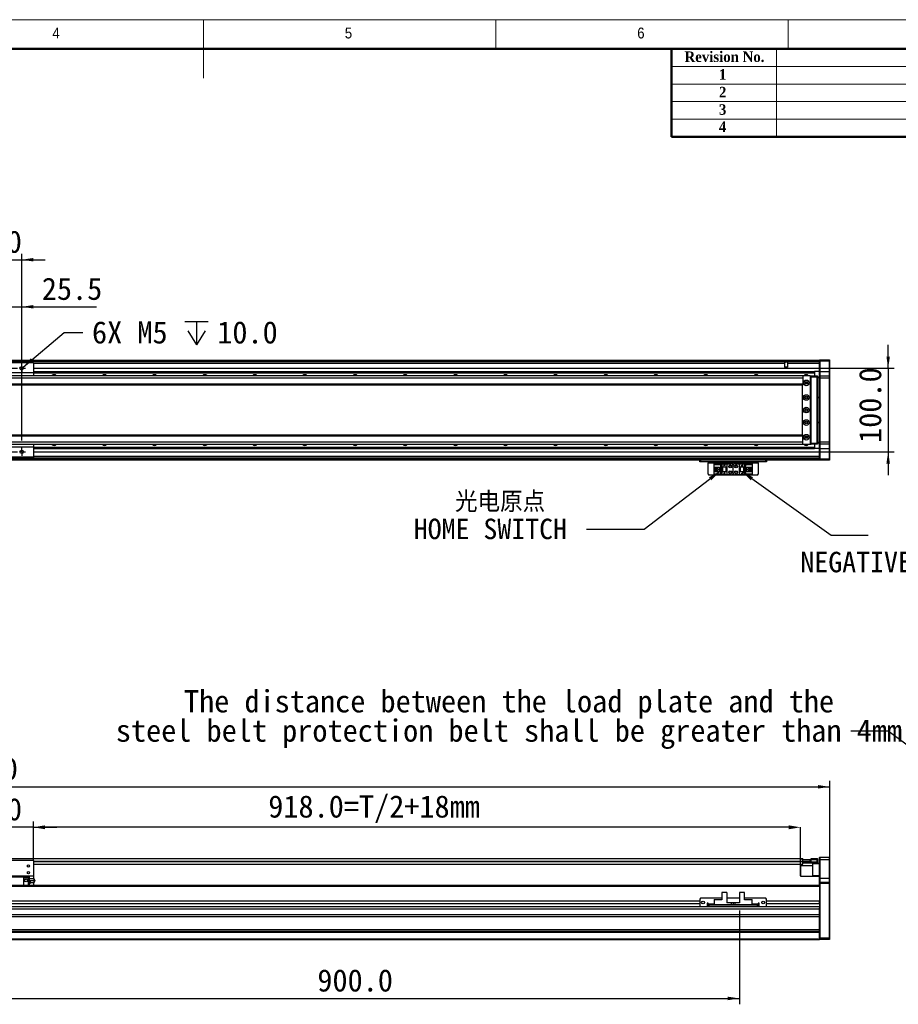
# Model space of a CAD drawing. Header units: millimetres. Extents: x 35 to 2905, y 35 to 2044.
# Tile 5 of 6: x 1250 to 2302, y 866 to 2044. Entities that reach past the tile are written whole.
import ezdxf

# ---------------------------------------------------------------- set-up
doc = ezdxf.new("R2010")
doc.units = ezdxf.units.MM
doc.header["$LTSCALE"] = 7
doc.header["$PDSIZE"] = -1
doc.layers.add('DIMNS', color=7, linetype='Continuous')
doc.styles.add('SLDTEXTSTYLE1', font='Gothic.ttf', dxfattribs={"width": 0.913})
doc.styles.add('SLDTEXTSTYLE2', font='timesbd.ttf', dxfattribs={"width": 0.933})
doc.styles.add('SLDTEXTSTYLE8', font='txt')
doc.styles.add('SLDTEXTSTYLE9', font='txt', dxfattribs={"bigfont": 'bigfont'})
doc.dimstyles.new('SLDDIMSTYLE0', dxfattribs={"dimtxt": 26.6, "dimasz": 14, "dimexe": 0, "dimexo": 0.0625, "dimgap": 6.65, "dimtad": 2, "dimdec": 1, "dimrnd": 1e-09, "dimzin": 4, "dimdsep": 46, "dimtxsty": 'SLDTEXTSTYLE8', "dimsah": 1, "dimcen": 0.09, "dimadec": 0, "dimazin": 1, "dimtfac": 1, "dimtdec": 1, "dimtofl": 0, "dimtmove": 0, "dimatfit": 3, "dimfxl": 0, "dimfrac": 2, "dimtolj": 1, "dimtzin": 12, "dimarcsym": 0})
doc.dimstyles.new('SLDDIMSTYLE1', dxfattribs={"dimtxt": 26.6, "dimasz": 14, "dimexe": 0, "dimexo": 0.0625, "dimgap": 6.65, "dimtad": 2, "dimdec": 1, "dimrnd": 1e-09, "dimzin": 4, "dimdsep": 46, "dimtxsty": 'SLDTEXTSTYLE8', "dimsah": 1, "dimcen": 0.09, "dimadec": 0, "dimazin": 1, "dimtfac": 1, "dimtdec": 1, "dimtmove": 0, "dimatfit": 0, "dimfxl": 0, "dimfrac": 2, "dimtolj": 1, "dimtzin": 12, "dimarcsym": 0})
doc.dimstyles.new('SLDDIMSTYLE2', dxfattribs={"dimtxt": 26.6, "dimasz": 14, "dimexe": 0, "dimexo": 0.0625, "dimgap": 6.65, "dimtad": 2, "dimdec": 1, "dimrnd": 1e-09, "dimzin": 12, "dimdsep": 46, "dimtxsty": 'SLDTEXTSTYLE8', "dimsah": 1, "dimcen": 0.09, "dimadec": 0, "dimazin": 3, "dimtfac": 1, "dimtdec": 1, "dimtmove": 0, "dimatfit": 0, "dimfxl": 0, "dimfrac": 2, "dimtolj": 1, "dimtzin": 12, "dimarcsym": 0})
doc.dimstyles.new('SLDDIMSTYLE3', dxfattribs={"dimtxt": 0.18, "dimasz": 14, "dimexe": 0, "dimexo": 0.0625, "dimgap": 0, "dimtad": 0, "dimtih": 1, "dimtoh": 1, "dimdec": 0, "dimrnd": 1e-09, "dimzin": 0, "dimdsep": 46, "dimtxsty": 'Standard', "dimsah": 1, "dimcen": 0.09, "dimadec": 0, "dimazin": 0, "dimtfac": 14, "dimtdec": 0, "dimtofl": 0, "dimtmove": 0, "dimatfit": 3, "dimfxl": 0, "dimfrac": 2, "dimtolj": 1, "dimtzin": 0, "dimarcsym": 0})
doc.dimstyles.new('SLDDIMSTYLE7', dxfattribs={"dimtxt": 26.6, "dimasz": 14, "dimexe": 0, "dimexo": 0.0625, "dimgap": 6.65, "dimtad": 0, "dimtih": 1, "dimtoh": 1, "dimdec": 1, "dimrnd": 1e-09, "dimzin": 4, "dimdsep": 46, "dimtxsty": 'SLDTEXTSTYLE8', "dimsah": 1, "dimcen": 0, "dimadec": 0, "dimazin": 1, "dimtfac": 1, "dimtdec": 1, "dimtofl": 0, "dimtmove": 0, "dimatfit": 3, "dimfxl": 0, "dimfrac": 2, "dimtolj": 1, "dimtzin": 12, "dimarcsym": 0})

# ---------------------------------------------------------------- blocks, each defined once
blk = doc.blocks.new('_D')
at = {"layer": 'DIMNS'}
for p, q in [((183.5, 1019.4), (183.5, 1133.2)), ((2219.5, 1019.4), (2219.5, 1133.2)), ((183.5, 1126.2), (2219.5, 1126.2))]:
    blk.add_line(p, q, dxfattribs=at)
for points in [[(183.5, 1126.2), (197.5, 1124.1), (197.5, 1128.3)], [(2219.5, 1126.2), (2205.5, 1128.3), (2205.5, 1124.1)]]:
    blk.add_solid(points, dxfattribs=at)
at = {"layer": 'DIMNS', "insert": (1139.3, 1161.1), "char_height": 26.6, "attachment_point": 1, "style": 'SLDTEXTSTYLE8'}
blk.add_mtext('2036.0', dxfattribs=at)
blk = doc.blocks.new('_D_2')
at = {"layer": 'DIMNS'}
for p, q in [((1136.5, 1046.9), (1136.5, 1084.8)), ((1266.5, 1046.9), (1266.5, 1084.8)), ((1136.5, 1077.8), (1108.5, 1077.8)), ((1266.5, 1077.8), (1136.5, 1077.8)), ((1266.5, 1077.8), (1294.5, 1077.8))]:
    blk.add_line(p, q, dxfattribs=at)
for points in [[(1136.5, 1077.8), (1122.5, 1079.9), (1122.5, 1075.7)], [(1266.5, 1077.8), (1280.5, 1075.7), (1280.5, 1079.9)]]:
    blk.add_solid(points, dxfattribs=at)
at = {"layer": 'DIMNS', "insert": (1162.4, 1112.7), "char_height": 26.6, "attachment_point": 1, "style": 'SLDTEXTSTYLE8'}
blk.add_mtext('130.0', dxfattribs=at)
blk = doc.blocks.new('_D_3')
at = {"layer": 'Defpoints', "color": 0}
for p in [(1266.5, 1077.8), (1266.5, 1038), (2184.5, 1031.2)]:
    blk.add_point(p, dxfattribs=at)
at = {"layer": 'DIMNS', "color": 0, "lineweight": -2}
for p, q in [((1266.5, 1038), (1266.5, 1077.8)), ((2170.5, 1077.8), (1280.5, 1077.8)), ((2184.5, 1031.2), (2184.5, 1077.8))]:
    blk.add_line(p, q, dxfattribs=at)
at = {"layer": 'DIMNS', "color": 0}
for points in [[(1280.5, 1080.1), (1280.5, 1075.4), (1266.5, 1077.8)], [(2170.5, 1080.1), (2170.5, 1075.4), (2184.5, 1077.8)]]:
    blk.add_solid(points, dxfattribs=at)
at = {"layer": 'DIMNS', "color": 0, "insert": (1674.2, 1116), "char_height": 26.6, "attachment_point": 2, "style": 'SLDTEXTSTYLE8'}
blk.add_mtext('\\A1;918.0=T/2+18mm', dxfattribs=at)
blk = doc.blocks.new('_D_5')
at = {"layer": 'DIMNS'}
for p, q in [((1211.5, 985.6), (1211.5, 866)), ((2111.5, 978.4), (2111.5, 866)), ((1211.5, 873), (2111.5, 873))]:
    blk.add_line(p, q, dxfattribs=at)
for points in [[(1211.5, 873), (1225.5, 870.9), (1225.5, 875.1)], [(2111.5, 873), (2097.5, 875.1), (2097.5, 870.9)]]:
    blk.add_solid(points, dxfattribs=at)
at = {"layer": 'DIMNS', "insert": (1606.3, 907.9), "char_height": 26.6, "attachment_point": 1, "style": 'SLDTEXTSTYLE8'}
blk.add_mtext('900.0', dxfattribs=at)
blk = doc.blocks.new('SW_NOTE_4')
at = {"layer": 'DIMNS', "color": 0, "char_height": 26.6, "attachment_point": 2, "style": 'SLDTEXTSTYLE8'}
for s, insert in [('The distance between the load plate and the ', (-409.2, 48.9)), ('steel belt protection belt shall be greater than 4mm', (-409.3, 13.8))]:
    blk.add_mtext(s, dxfattribs=dict(at, insert=insert))
blk = doc.blocks.new('SW_SYMBOL_HOLE_DEPTH')
at = {"layer": 'DIMNS', "color": 0}
for p, q in [((0, 6125), (5600, 6125)), ((2800, 6125), (2800, 525)), ((700, 3885), (2800, 525)), ((4900, 3885), (2800, 525))]:
    blk.add_line(p, q, dxfattribs=at)
blk = doc.blocks.new('_D_22')
at = {"layer": 'DIMNS'}
for p, q in [((1254.1, 1628.3), (1303.1, 1669.8)), ((1303.1, 1669.8), (1325.5, 1669.8))]:
    blk.add_line(p, q, dxfattribs=at)
blk.add_solid([(1254.1, 1628.3), (1266.1, 1635.8), (1263.4, 1639)], dxfattribs=at)
at = {"layer": 'DIMNS', "xscale": 0.004985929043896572, "yscale": 0.004985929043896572, "zscale": 0.004985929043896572}
blk.add_blockref('SW_SYMBOL_HOLE_DEPTH', (1447.6, 1652.2), dxfattribs=at)
at = {"layer": 'DIMNS', "char_height": 26.6, "attachment_point": 1, "style": 'SLDTEXTSTYLE8'}
for s, insert in [('6X M5 ', (1336.6, 1683.2)), ('10.0', (1486.5, 1683.2))]:
    blk.add_mtext(s, dxfattribs=dict(at, insert=insert))
blk = doc.blocks.new('_D_24')
at = {"layer": 'DIMNS'}
for p, q in [((2289.5, 1627), (2289.5, 1655)), ((1266, 1627), (2296.5, 1627)), ((2289.5, 1627), (2289.5, 1527)), ((1266, 1527), (2296.5, 1527)), ((2289.5, 1527), (2289.5, 1499))]:
    blk.add_line(p, q, dxfattribs=at)
for points in [[(2289.5, 1627), (2291.6, 1641), (2287.4, 1641)], [(2289.5, 1527), (2287.4, 1513), (2291.6, 1513)]]:
    blk.add_solid(points, dxfattribs=at)
at = {"layer": 'DIMNS', "insert": (2254.6, 1537.6), "char_height": 26.6, "attachment_point": 1, "rotation": 90, "style": 'SLDTEXTSTYLE8'}
blk.add_mtext('100.0', dxfattribs=at)
blk = doc.blocks.new('_D_26')
at = {"layer": 'DIMNS'}
for p, q in [((1150.5, 1756.8), (1122.5, 1756.8)), ((1150.5, 1540.5), (1150.5, 1763.8)), ((1150.5, 1756.8), (1252.5, 1756.8)), ((1252.5, 1540.5), (1252.5, 1763.8)), ((1252.5, 1756.8), (1280.5, 1756.8))]:
    blk.add_line(p, q, dxfattribs=at)
for points in [[(1150.5, 1756.8), (1136.5, 1758.9), (1136.5, 1754.7)], [(1252.5, 1756.8), (1266.5, 1754.7), (1266.5, 1758.9)]]:
    blk.add_solid(points, dxfattribs=at)
at = {"layer": 'DIMNS', "insert": (1162.2, 1791.7), "char_height": 26.6, "attachment_point": 1, "style": 'SLDTEXTSTYLE8'}
blk.add_mtext('102.0', dxfattribs=at)
blk = doc.blocks.new('_D_27')
at = {"layer": 'DIMNS'}
for p, q in [((1227, 1700.5), (1199, 1700.5)), ((1227, 1535.9), (1227, 1707.5)), ((1227, 1700.5), (1252.5, 1700.5)), ((1252.5, 1540.5), (1252.5, 1707.5)), ((1252.5, 1700.5), (1342, 1700.5))]:
    blk.add_line(p, q, dxfattribs=at)
for points in [[(1227, 1700.5), (1213, 1702.6), (1213, 1698.4)], [(1252.5, 1700.5), (1266.5, 1698.4), (1266.5, 1702.6)]]:
    blk.add_solid(points, dxfattribs=at)
at = {"layer": 'DIMNS', "insert": (1276.5, 1735.4), "char_height": 26.6, "attachment_point": 1, "style": 'SLDTEXTSTYLE8'}
blk.add_mtext('25.5', dxfattribs=at)
blk = doc.blocks.new('SW_NOTE_6')
at = {"layer": 'DIMNS', "color": 0, "char_height": 24.5, "attachment_point": 2}
for s, insert, style in [(' 光电原点', (-114.2, 45.2), 'SLDTEXTSTYLE9'), ('HOME SWITCH', (-114.9, 12.8), 'SLDTEXTSTYLE8')]:
    blk.add_mtext(s, dxfattribs=dict(at, insert=insert, style=style))
blk = doc.blocks.new('SW_NOTE_7')
at = {"layer": 'DIMNS', "color": 0, "char_height": 24.5, "attachment_point": 2}
for s, insert, style in [('    光电负限位', (96.8, 12.6), 'SLDTEXTSTYLE9'), ('NEGATIVE LIMIT SWITCH', (93.9, -19.8), 'SLDTEXTSTYLE8')]:
    blk.add_mtext(s, dxfattribs=dict(at, insert=insert, style=style))
blk = doc.blocks.new('SW_CENTERMARKSYMBOL_7')
at = {"layer": 'DIMNS', "color": 0}
for p, q in [((-104.54, 0), (-106.64, 0)), ((-102, 0), (-104.54, 0)), ((-102, 2.54), (-102, 4.64)), ((-102, 0), (-102, 2.54)), ((-102, 0), (-102, -2.54)), ((-102, 0), (-99.46, 0)), ((-96.92, 0), (-56.08, 0)), ((-53.54, 0), (-55.64, 0)), ((-51, 0), (-53.54, 0)), ((-51, 0), (-53.54, 0)), ((-51, 2.54), (-51, 4.64)), ((-51, 0), (-51, 2.54)), ((-51, 0), (-51, 2.54)), ((-51, 0), (-51, -2.54)), ((-51, 0), (-48.46, 0)), ((-51, 0), (-51, -2.54)), ((-51, 0), (-48.46, 0)), ((-48.46, 0), (-46.36, 0)), ((-45.92, 0), (-5.08, 0)), ((0, 0), (-2.54, 0)), ((0, 2.54), (0, 4.64)), ((0, 0), (0, 2.54)), ((0, 0), (0, -2.54)), ((0, 0), (2.54, 0)), ((2.54, 0), (4.64, 0)), ((-102, -2.54), (-102, -4.64)), ((-51, -2.54), (-51, -4.64)), ((0, -2.54), (0, -4.64))]:
    blk.add_line(p, q, dxfattribs=at)
blk = doc.blocks.new('SW_CENTERMARKSYMBOL_8')
at = {"layer": 'DIMNS', "color": 0}
for p, q in [((-104.54, 0), (-106.64, 0)), ((-102, 0), (-104.54, 0)), ((-102, 2.54), (-102, 4.64)), ((-102, 0), (-102, 2.54)), ((-102, 0), (-102, -2.54)), ((-102, 0), (-99.46, 0)), ((-96.92, 0), (-56.08, 0)), ((-53.54, 0), (-55.64, 0)), ((-51, 0), (-53.54, 0)), ((-51, 0), (-53.54, 0)), ((-51, 2.54), (-51, 4.64)), ((-51, 0), (-51, 2.54)), ((-51, 0), (-51, 2.54)), ((-51, 0), (-51, -2.54)), ((-51, 0), (-48.46, 0)), ((-51, 0), (-51, -2.54)), ((-51, 0), (-48.46, 0)), ((-48.46, 0), (-46.36, 0)), ((-45.92, 0), (-5.08, 0)), ((0, 0), (-2.54, 0)), ((0, 2.54), (0, 4.64)), ((0, 0), (0, 2.54)), ((0, 0), (0, -2.54)), ((0, 0), (2.54, 0)), ((2.54, 0), (4.64, 0)), ((-102, -2.54), (-102, -4.64)), ((-51, -2.54), (-51, -4.64)), ((0, -2.54), (0, -4.64))]:
    blk.add_line(p, q, dxfattribs=at)

msp = doc.modelspace()

# ---------------------------------------------------------------- linework, layer by layer
at = {"color": 7, "linetype": 'Continuous', "lineweight": 18}
for p, q in [((2905, 2044), (35, 2044)), ((1470, 2044), (1470, 1974)), ((1820, 2009), (1820, 2044)), ((2170, 2044), (2170, 2009)), ((70, 2009), (2870, 2009)), ((2156, 2009), (2156, 1904)), ((2030, 1988), (2870, 1988)), ((2030, 1967), (2870, 1967)), ((2030, 1946), (2870, 1946)), ((2030, 1925), (2870, 1925))]:
    msp.add_line(p, q, dxfattribs=at)
at = {"color": 7, "linetype": 'Continuous', "lineweight": 50}
for p, q in [((2870, 2009), (70, 2009)), ((2030, 2009), (2030, 1904)), ((2870, 1904), (2030, 1904))]:
    msp.add_line(p, q, dxfattribs=at)
at = {"color": 7, "linetype": 'Continuous', "lineweight": 25}
for p, q in [((1266.46, 1633.48), (1136.46, 1633.48)), ((1240.96, 1636.78), (2149.46, 1636.78)), ((1240.96, 1636.58), (2149.46, 1636.58)), ((1240.96, 1636.48), (2207.46, 1636.48)), ((2207.46, 1634.49), (1240.96, 1634.49)), ((1266.46, 1633.48), (1266.46, 1621.48)), ((2149.46, 1636.78), (2149.46, 1636.58)), ((2149.46, 1636.48), (2149.46, 1636.58)), ((2165.82, 1628.38), (2165.82, 1632.49)), ((2169.1, 1628.38), (2165.82, 1628.38)), ((2207.46, 1632.49), (2169.1, 1632.49)), ((2169.1, 1632.49), (2169.1, 1628.38)), ((2207.46, 1636.68), (2207.76, 1636.98)), ((2207.46, 1635.48), (2207.46, 1636.68)), ((2207.46, 1635.48), (2207.76, 1635.48)), ((2207.46, 1622.98), (2207.46, 1635.48)), ((2207.76, 1636.98), (2207.76, 1635.48)), ((2207.76, 1636.98), (2219.16, 1636.98)), ((2207.76, 1635.48), (2207.76, 1622.98)), ((2219.16, 1635.48), (2207.76, 1635.48)), ((2219.16, 1635.48), (2219.16, 1636.98)), ((2219.16, 1636.98), (2219.46, 1636.68)), ((2219.16, 1622.98), (2219.16, 1635.48)), ((2219.16, 1635.48), (2219.46, 1635.48)), ((2219.46, 1636.68), (2219.46, 1635.48)), ((2219.46, 1635.48), (2219.46, 1622.98)), ((2186.96, 1617.98), (216.46, 1617.98)), ((2187.46, 1614.98), (216.46, 1614.98)), ((1266.46, 1621.48), (1136.46, 1621.48)), ((1266.46, 1622.99), (2201.46, 1622.99)), ((1266.46, 1622.7), (2201.46, 1622.7)), ((1266.46, 1621.8), (2201.46, 1621.8)), ((1266.46, 1621.5), (2201.46, 1621.5)), ((1266.46, 1621.48), (1266.46, 1617.98)), ((2186.96, 1617.98), (2186.46, 1617.48)), ((2186.46, 1617.48), (2186.46, 1617.35)), ((2195.96, 1617.98), (2186.96, 1617.98)), ((2187.46, 1617.35), (2187.46, 1614.98)), ((2187.46, 1614.98), (2187.46, 1607.98)), ((2196.46, 1617.48), (2195.96, 1617.98)), ((2195.96, 1617.98), (2197.46, 1617.98)), ((2197.46, 1617.68), (2196.26, 1617.68)), ((2196.46, 1536.48), (2196.46, 1617.48)), ((2196.96, 1615.98), (2196.46, 1615.98)), ((2196.96, 1537.98), (2196.96, 1615.98)), ((2197.46, 1617.98), (2204.66, 1617.98)), ((2197.46, 1616.48), (2197.46, 1617.98)), ((2204.66, 1616.48), (2197.46, 1616.48)), ((2197.46, 1537.48), (2197.46, 1616.48)), ((2201.46, 1622.99), (2201.46, 1622.7)), ((2207.46, 1622.99), (2201.46, 1622.99)), ((2201.46, 1622.7), (2201.46, 1621.8)), ((2201.46, 1621.8), (2201.46, 1621.5)), ((2201.46, 1621.5), (2201.46, 1617.98)), ((2204.66, 1616.48), (2204.66, 1617.98)), ((2204.96, 1617.68), (2204.66, 1617.98)), ((2204.66, 1537.48), (2204.66, 1616.48)), ((2204.96, 1616.48), (2204.66, 1616.48)), ((2204.96, 1617.68), (2204.96, 1616.48)), ((2204.96, 1616.48), (2204.96, 1537.48)), ((2204.96, 1616.48), (2207.46, 1616.48)), ((2207.46, 1615.48), (2204.96, 1615.48)), ((2207.46, 1622.98), (2207.76, 1622.98)), ((2207.46, 1617.68), (2207.46, 1622.98)), ((2207.76, 1617.98), (2207.46, 1617.68)), ((2207.46, 1614.98), (2207.46, 1617.68)), ((2207.46, 1538.98), (2207.46, 1614.98)), ((2207.76, 1614.98), (2207.46, 1614.98)), ((2207.76, 1622.98), (2207.76, 1617.98)), ((2207.76, 1622.98), (2219.16, 1622.98)), ((2207.76, 1617.98), (2207.76, 1614.98)), ((2207.76, 1617.98), (2219.16, 1617.98)), ((2207.76, 1614.98), (2207.76, 1538.98)), ((2219.16, 1614.98), (2207.76, 1614.98)), ((2219.16, 1617.98), (2219.16, 1622.98)), ((2219.16, 1622.98), (2219.46, 1622.98)), ((2219.16, 1614.98), (2219.16, 1617.98)), ((2219.16, 1617.98), (2219.46, 1617.68)), ((2219.16, 1538.98), (2219.16, 1614.98)), ((2219.16, 1614.98), (2219.46, 1614.98)), ((2219.46, 1622.98), (2219.46, 1617.68)), ((2219.46, 1617.68), (2219.46, 1614.98)), ((2219.46, 1614.98), (2219.46, 1538.98)), ((2187.46, 1607.98), (216.46, 1607.98)), ((216.46, 1606.98), (2187.46, 1606.98)), ((2186.46, 1606.98), (2186.46, 1546.98)), ((2187.46, 1607.98), (2187.46, 1606.98)), ((2192.6, 1609.98), (2190.31, 1609.98)), ((2204.96, 1592.48), (2207.46, 1592.48)), ((2207.46, 1591.48), (2204.96, 1591.48)), ((2204.96, 1562.48), (2207.46, 1562.48)), ((2207.46, 1561.48), (2204.96, 1561.48)), ((2187.46, 1546.98), (216.46, 1546.98)), ((216.46, 1545.98), (2187.46, 1545.98)), ((2187.46, 1545.98), (2187.46, 1546.98)), ((2187.46, 1538.98), (2187.46, 1545.98)), ((2190.31, 1543.98), (2192.6, 1543.98)), ((216.46, 1538.98), (2187.46, 1538.98)), ((216.46, 1535.98), (2186.96, 1535.98)), ((1266.46, 1532.48), (1136.46, 1532.48)), ((1266.46, 1535.98), (1266.46, 1532.48)), ((1266.46, 1532.48), (1266.46, 1520.48)), ((1266.46, 1532.46), (2201.46, 1532.46)), ((1266.46, 1532.17), (2201.46, 1532.17)), ((2186.46, 1536.62), (2186.46, 1536.48)), ((2186.46, 1536.48), (2186.96, 1535.98)), ((2186.96, 1535.98), (2195.96, 1535.98)), ((2187.46, 1536.62), (2187.46, 1538.98)), ((2195.96, 1535.98), (2196.46, 1536.48)), ((2197.46, 1535.98), (2195.96, 1535.98)), ((2196.26, 1536.28), (2197.46, 1536.28)), ((2196.46, 1537.98), (2196.96, 1537.98)), ((2197.46, 1537.48), (2204.66, 1537.48)), ((2197.46, 1535.98), (2197.46, 1537.48)), ((2204.66, 1535.98), (2197.46, 1535.98)), ((2201.46, 1535.98), (2201.46, 1532.46)), ((2201.46, 1532.46), (2201.46, 1532.17)), ((2201.46, 1532.17), (2201.46, 1531.27)), ((2204.66, 1535.98), (2204.66, 1537.48)), ((2204.96, 1537.48), (2204.66, 1537.48)), ((2204.96, 1536.28), (2204.66, 1535.98)), ((2204.96, 1538.48), (2207.46, 1538.48)), ((2204.96, 1537.48), (2204.96, 1536.28)), ((2207.46, 1537.48), (2204.96, 1537.48)), ((2207.46, 1536.28), (2207.46, 1538.98)), ((2207.76, 1538.98), (2207.46, 1538.98)), ((2207.76, 1535.98), (2207.46, 1536.28)), ((2207.46, 1530.98), (2207.46, 1536.28)), ((2207.76, 1538.98), (2207.76, 1535.98)), ((2207.76, 1538.98), (2219.16, 1538.98)), ((2219.16, 1535.98), (2207.76, 1535.98)), ((2207.76, 1535.98), (2207.76, 1530.98)), ((2219.16, 1535.98), (2219.16, 1538.98)), ((2219.16, 1538.98), (2219.46, 1538.98)), ((2219.16, 1535.98), (2219.46, 1536.28)), ((2219.16, 1530.98), (2219.16, 1535.98)), ((2219.46, 1538.98), (2219.46, 1536.28)), ((2219.46, 1536.28), (2219.46, 1530.98)), ((1266.46, 1520.48), (1136.46, 1520.48)), ((1266.46, 1531.27), (2201.46, 1531.27)), ((1266.46, 1530.98), (2201.46, 1530.98)), ((2201.46, 1531.27), (2201.46, 1530.98)), ((2207.46, 1530.98), (2201.46, 1530.98)), ((2207.76, 1530.98), (2207.46, 1530.98)), ((2207.46, 1518.48), (2207.46, 1530.98)), ((2207.76, 1530.98), (2219.16, 1530.98)), ((2207.76, 1530.98), (2207.76, 1518.48)), ((2219.46, 1530.98), (2219.16, 1530.98)), ((2219.16, 1518.48), (2219.16, 1530.98)), ((2219.46, 1530.98), (2219.46, 1518.48)), ((2207.46, 1519.48), (1211.46, 1519.48)), ((2207.46, 1516.98), (1211.46, 1516.98)), ((2063.96, 1514.98), (2063.96, 1516.98)), ((2064.96, 1514.98), (2063.96, 1514.98)), ((2064.96, 1516.98), (2064.96, 1514.98)), ((2142.96, 1514.98), (2064.96, 1514.98)), ((2073.96, 1514.98), (2073.96, 1513.98)), ((2073.96, 1513.98), (2133.96, 1513.98)), ((2073.96, 1500.18), (2073.96, 1513.98)), ((2081.26, 1511.88), (2081.26, 1512.68)), ((2081.26, 1512.68), (2090.46, 1512.68)), ((2089.56, 1511.88), (2081.26, 1511.88)), ((2081.26, 1511.88), (2081.26, 1511.38)), ((2089.06, 1511.38), (2081.26, 1511.38)), ((2081.26, 1508.78), (2081.26, 1511.38)), ((2081.26, 1508.78), (2087.46, 1508.78)), ((2081.26, 1503.18), (2081.26, 1508.78)), ((2082.56, 1503.18), (2082.56, 1508.78)), ((2083.06, 1508.43), (2083.06, 1508.78)), ((2087.46, 1508.43), (2083.06, 1508.43)), ((2083.06, 1503.53), (2083.06, 1508.43)), ((2087.46, 1508.78), (2087.46, 1503.18)), ((2089.06, 1511.38), (2089.56, 1511.88)), ((2089.06, 1500.58), (2089.06, 1511.38)), ((2089.56, 1500.08), (2089.56, 1511.88)), ((2090.46, 1512.68), (2090.46, 1508.98)), ((2090.46, 1512.68), (2096.46, 1512.68)), ((2090.46, 1508.98), (2096.46, 1508.98)), ((2090.46, 1508.98), (2090.46, 1502.98)), ((2090.96, 1508.98), (2090.96, 1502.98)), ((2091.26, 1508.98), (2091.26, 1502.98)), ((2092.86, 1511.18), (2093.06, 1511.18)), ((2093.46, 1509.98), (2092.86, 1511.18)), ((2093.06, 1511.58), (2093.86, 1511.58)), ((2093.06, 1511.18), (2093.06, 1511.58)), ((2094.06, 1511.18), (2093.46, 1509.98)), ((2093.86, 1511.58), (2093.86, 1511.18)), ((2093.86, 1511.18), (2094.06, 1511.18)), ((2095.66, 1502.98), (2095.66, 1508.98)), ((2095.96, 1502.98), (2095.96, 1508.98)), ((2096.46, 1512.68), (2096.46, 1508.98)), ((2096.46, 1512.68), (2101.96, 1512.68)), ((2096.46, 1508.98), (2096.46, 1502.98)), ((2103.96, 1501.28), (2103.96, 1510.68)), ((2105.96, 1512.68), (2111.46, 1512.68)), ((2111.46, 1508.98), (2111.46, 1512.68)), ((2111.46, 1512.68), (2117.46, 1512.68)), ((2111.46, 1508.98), (2117.46, 1508.98)), ((2111.46, 1502.98), (2111.46, 1508.98)), ((2111.96, 1508.98), (2111.96, 1502.98)), ((2112.26, 1508.98), (2112.26, 1502.98)), ((2113.86, 1510.38), (2114.46, 1511.58)), ((2114.06, 1510.38), (2113.86, 1510.38)), ((2114.06, 1509.98), (2114.06, 1510.38)), ((2114.86, 1509.98), (2114.06, 1509.98)), ((2114.46, 1511.58), (2115.06, 1510.38)), ((2114.86, 1510.38), (2114.86, 1509.98)), ((2115.06, 1510.38), (2114.86, 1510.38)), ((2116.66, 1502.98), (2116.66, 1508.98)), ((2116.96, 1502.98), (2116.96, 1508.98)), ((2117.46, 1508.98), (2117.46, 1512.68)), ((2117.46, 1512.68), (2126.66, 1512.68)), ((2117.46, 1502.98), (2117.46, 1508.98)), ((2126.66, 1511.88), (2118.36, 1511.88)), ((2118.36, 1511.88), (2118.86, 1511.38)), ((2118.36, 1511.88), (2118.36, 1500.08)), ((2118.86, 1511.38), (2118.86, 1500.58)), ((2126.66, 1511.38), (2118.86, 1511.38)), ((2120.46, 1508.78), (2126.66, 1508.78)), ((2120.46, 1503.18), (2120.46, 1508.78)), ((2124.86, 1508.43), (2120.46, 1508.43)), ((2124.86, 1508.78), (2124.86, 1508.43)), ((2124.86, 1508.43), (2124.86, 1503.53)), ((2125.36, 1508.78), (2125.36, 1503.18)), ((2126.66, 1512.68), (2126.66, 1511.88)), ((2126.66, 1511.38), (2126.66, 1511.88)), ((2126.66, 1511.38), (2126.66, 1508.78)), ((2126.66, 1508.78), (2126.66, 1503.18)), ((2133.96, 1513.98), (2133.96, 1514.98)), ((2133.96, 1513.98), (2133.96, 1500.18)), ((2142.96, 1514.98), (2142.96, 1516.98)), ((2143.96, 1514.98), (2142.96, 1514.98)), ((2143.96, 1516.98), (2143.96, 1514.98)), ((2207.76, 1518.48), (2207.46, 1518.48)), ((2207.46, 1517.28), (2207.46, 1518.48)), ((2207.76, 1516.98), (2207.46, 1517.28)), ((2207.46, 1517.28), (2207.46, 1516.98)), ((2207.76, 1518.48), (2207.76, 1516.98)), ((2207.76, 1518.48), (2219.16, 1518.48)), ((2219.16, 1516.98), (2207.76, 1516.98)), ((2219.16, 1516.98), (2219.16, 1518.48)), ((2219.46, 1518.48), (2219.16, 1518.48)), ((2219.46, 1517.28), (2219.16, 1516.98)), ((2219.46, 1518.48), (2219.46, 1517.28)), ((2073.96, 1500.18), (2074.96, 1499.18)), ((2132.96, 1499.18), (2074.96, 1499.18)), ((2087.46, 1503.18), (2081.26, 1503.18)), ((2081.26, 1500.58), (2081.26, 1503.18)), ((2081.26, 1500.58), (2089.06, 1500.58)), ((2081.26, 1500.58), (2081.26, 1500.08)), ((2081.26, 1500.08), (2089.56, 1500.08)), ((2081.26, 1499.28), (2081.26, 1500.08)), ((2090.46, 1499.28), (2081.26, 1499.28)), ((2083.06, 1503.18), (2083.06, 1503.53)), ((2083.06, 1503.53), (2087.46, 1503.53)), ((2085.86, 1506.78), (2084.02, 1506.78)), ((2084.02, 1506.78), (2084.02, 1505.18)), ((2084.02, 1505.18), (2085.86, 1505.18)), ((2085.86, 1506.78), (2085.86, 1505.18)), ((2089.56, 1500.08), (2089.06, 1500.58)), ((2090.46, 1502.98), (2090.46, 1499.28)), ((2096.46, 1502.98), (2090.46, 1502.98)), ((2096.46, 1499.28), (2090.46, 1499.28)), ((2092.86, 1501.58), (2093.06, 1501.58)), ((2093.46, 1500.38), (2092.86, 1501.58)), ((2093.06, 1501.98), (2093.86, 1501.98)), ((2093.06, 1501.58), (2093.06, 1501.98)), ((2094.06, 1501.58), (2093.46, 1500.38)), ((2093.86, 1501.98), (2093.86, 1501.58)), ((2093.86, 1501.58), (2094.06, 1501.58)), ((2096.46, 1502.98), (2096.46, 1499.28)), ((2101.96, 1499.28), (2096.46, 1499.28)), ((2111.46, 1499.28), (2105.96, 1499.28)), ((2111.46, 1499.28), (2111.46, 1502.98)), ((2117.46, 1502.98), (2111.46, 1502.98)), ((2117.46, 1499.28), (2111.46, 1499.28)), ((2113.86, 1500.78), (2114.46, 1501.98)), ((2114.06, 1500.78), (2113.86, 1500.78)), ((2114.06, 1500.38), (2114.06, 1500.78)), ((2114.86, 1500.38), (2114.06, 1500.38)), ((2114.46, 1501.98), (2115.06, 1500.78)), ((2114.86, 1500.78), (2114.86, 1500.38)), ((2115.06, 1500.78), (2114.86, 1500.78)), ((2117.46, 1499.28), (2117.46, 1502.98)), ((2126.66, 1499.28), (2117.46, 1499.28)), ((2118.86, 1500.58), (2118.36, 1500.08)), ((2118.36, 1500.08), (2126.66, 1500.08)), ((2118.86, 1500.58), (2126.66, 1500.58)), ((2120.46, 1503.53), (2124.86, 1503.53)), ((2126.66, 1503.18), (2120.46, 1503.18)), ((2123.9, 1506.78), (2122.06, 1506.78)), ((2122.06, 1505.18), (2122.06, 1506.78)), ((2122.06, 1505.18), (2123.9, 1505.18)), ((2123.9, 1505.18), (2123.9, 1506.78)), ((2124.86, 1503.53), (2124.86, 1503.18)), ((2126.66, 1503.18), (2126.66, 1500.58)), ((2126.66, 1500.08), (2126.66, 1500.58)), ((2126.66, 1500.08), (2126.66, 1499.28)), ((2132.96, 1499.18), (2133.96, 1500.18)), ((216.46, 1040.33), (2187.46, 1040.33)), ((1266.46, 1037.98), (1136.46, 1037.98)), ((1266.46, 1037.98), (1266.46, 1019.48)), ((2186.46, 1038.99), (2186.46, 1039.18)), ((2186.46, 1039.18), (2186.96, 1039.18)), ((2186.96, 1039.18), (2186.96, 1037.18)), ((2186.96, 1039.18), (2195.96, 1039.18)), ((2186.96, 1037.18), (2195.96, 1037.18)), ((2187.25, 1036.68), (2187.26, 1036.68)), ((2187.26, 1036.68), (2187.26, 1036.69)), ((2187.26, 1036.68), (2187.26, 1036.48)), ((2197.46, 1036.68), (2187.26, 1036.68)), ((2187.46, 1039.18), (2187.46, 1040.33)), ((2187.46, 1036.83), (2187.46, 1037.33)), ((2187.46, 1036.98), (2197.46, 1036.98)), ((2187.46, 1033.83), (2187.46, 1036.83)), ((2195.96, 1037.18), (2195.96, 1039.18)), ((2195.96, 1039.18), (2196.46, 1039.18)), ((2196.46, 1037.18), (2195.96, 1037.18)), ((2196.46, 1039.18), (2196.46, 1037.18)), ((2196.46, 1037.18), (2196.96, 1037.18)), ((2196.96, 1036.98), (2196.96, 1037.18)), ((2197.46, 1040.48), (2204.66, 1040.48)), ((2197.46, 1038.98), (2197.46, 1040.48)), ((2197.46, 1036.68), (2197.46, 1038.98)), ((2204.66, 1038.98), (2197.46, 1038.98)), ((2204.66, 1038.98), (2204.66, 1040.48)), ((2204.96, 1040.18), (2204.66, 1040.48)), ((2204.66, 1036.48), (2204.66, 1038.98)), ((2204.96, 1038.98), (2204.66, 1038.98)), ((2204.96, 1040.18), (2204.96, 1038.98)), ((2204.96, 1038.98), (2204.96, 1036.48)), ((2207.76, 1041.98), (2207.46, 1041.68)), ((2207.46, 1038.98), (2207.46, 1041.68)), ((2207.76, 1038.98), (2207.46, 1038.98)), ((2207.46, 1016.98), (2207.46, 1038.98)), ((2207.76, 1041.98), (2207.76, 1038.98)), ((2207.76, 1041.98), (2219.16, 1041.98)), ((2207.76, 1038.98), (2207.76, 1016.98)), ((2219.16, 1038.98), (2207.76, 1038.98)), ((2219.16, 1038.98), (2219.16, 1041.98)), ((2219.16, 1041.98), (2219.46, 1041.68)), ((2219.16, 1016.98), (2219.16, 1038.98)), ((2219.16, 1038.98), (2219.46, 1038.98)), ((2219.46, 1041.68), (2219.46, 1038.98)), ((2219.46, 1038.98), (2219.46, 1016.98)), ((1266.46, 1033.83), (2187.46, 1033.83)), ((2184.76, 1031.48), (2184.46, 1031.18)), ((2184.46, 1027.68), (2184.46, 1031.18)), ((2184.46, 1019.78), (2184.46, 1027.68)), ((2199.46, 1031.48), (2184.76, 1031.48)), ((2184.76, 1031.48), (2184.76, 1027.8)), ((2184.76, 1027.8), (2184.76, 1019.48)), ((2187.26, 1036.48), (2187.26, 1035.69)), ((2187.26, 1036.48), (2204.66, 1036.48)), ((2204.66, 1034.98), (2187.46, 1034.98)), ((2199.46, 1033.98), (2199.46, 1034.98)), ((2207.46, 1033.98), (2199.46, 1033.98)), ((2199.46, 1019.98), (2199.46, 1033.98)), ((2204.66, 1034.98), (2204.66, 1036.48)), ((2204.66, 1036.48), (2204.96, 1036.48)), ((2204.66, 1034.98), (2204.96, 1035.28)), ((2204.66, 1034.98), (2207.46, 1034.98)), ((2204.96, 1036.48), (2204.96, 1035.28)), ((1266.46, 1019.48), (1211.46, 1019.48)), ((1230.96, 1018.48), (1254.46, 1018.48)), ((1254.46, 1019.48), (1254.46, 1018.48)), ((1254.46, 1018.48), (1254.46, 1007.98)), ((1260.31, 1018.48), (1254.46, 1018.48)), ((1254.46, 1017.48), (1260.31, 1017.48)), ((1260.31, 1018.48), (1260.31, 1017.48)), ((1261.31, 1018.38), (1260.31, 1018.38)), ((1260.31, 1017.48), (1260.31, 1007.98)), ((1261.31, 1017.48), (1260.31, 1017.48)), ((1261.31, 1018.38), (1261.31, 1017.48)), ((1261.31, 1017.48), (1261.31, 1007.98)), ((1261.31, 1016.48), (1266.45, 1016.48)), ((1261.31, 1013.98), (1266.45, 1013.98)), ((1266.46, 1019.48), (1266.46, 1016.48)), ((1268.2, 1013.74), (1268.2, 1014.23)), ((2184.46, 1019.78), (2184.76, 1019.48)), ((2184.76, 1019.48), (2199.46, 1019.48)), ((2199.46, 1019.98), (2207.46, 1019.98)), ((2199.46, 1018.98), (2199.46, 1019.98)), ((2207.46, 1018.98), (2199.46, 1018.98)), ((2207.76, 1016.98), (2207.46, 1016.98)), ((2207.46, 1011.68), (2207.46, 1016.98)), ((2207.76, 1016.98), (2207.76, 1011.98)), ((2207.76, 1016.98), (2219.16, 1016.98)), ((2219.16, 1011.98), (2219.16, 1016.98)), ((2219.46, 1016.98), (2219.16, 1016.98)), ((2219.46, 1016.98), (2219.46, 1011.68)), ((2207.46, 1007.98), (1211.46, 1007.98)), ((1266.45, 1011.48), (1262.74, 1011.48)), ((1266.46, 1011.48), (1266.46, 1007.98)), ((2207.76, 1011.98), (2207.46, 1011.68)), ((2207.46, 1010.48), (2207.46, 1011.68)), ((2207.46, 1007.7), (2207.46, 1010.48)), ((2207.76, 1010.48), (2207.46, 1010.48)), ((2207.46, 1007.7), (2207.46, 1006.98)), ((2207.46, 1006.98), (2207.46, 989.53)), ((2207.76, 1011.98), (2207.76, 1010.48)), ((2207.76, 1011.98), (2219.16, 1011.98)), ((2207.76, 1010.48), (2207.76, 945.48)), ((2219.16, 1010.48), (2207.76, 1010.48)), ((2219.16, 1010.48), (2219.16, 1011.98)), ((2219.46, 1011.68), (2219.16, 1011.98)), ((2219.16, 945.48), (2219.16, 1010.48)), ((2219.46, 1010.48), (2219.16, 1010.48)), ((2219.46, 1011.68), (2219.46, 1010.48)), ((2219.46, 1010.48), (2219.46, 945.61)), ((2064.96, 992.83), (2063.96, 991.83)), ((2063.96, 991.83), (2063.96, 983.83)), ((2090.46, 992.83), (2064.96, 992.83)), ((2081.26, 991.33), (2089.06, 991.33)), ((2081.26, 991.33), (2081.26, 990.83)), ((2081.26, 990.83), (2081.26, 984.83)), ((2090.46, 990.83), (2081.26, 990.83)), ((2089.56, 990.83), (2089.06, 991.33)), ((2090.46, 999.73), (2090.46, 990.83)), ((2096.46, 999.73), (2090.46, 999.73)), ((2096.46, 999.73), (2096.46, 987.33)), ((2111.46, 992.83), (2096.46, 992.83)), ((2111.46, 999.73), (2111.46, 987.33)), ((2117.46, 999.73), (2111.46, 999.73)), ((2117.46, 990.83), (2117.46, 999.73)), ((2142.96, 992.83), (2117.46, 992.83)), ((2126.66, 990.83), (2117.46, 990.83)), ((2118.86, 991.33), (2118.36, 990.83)), ((2118.86, 991.33), (2126.66, 991.33)), ((2126.66, 990.83), (2126.66, 991.33)), ((2126.66, 984.83), (2126.66, 990.83)), ((2143.96, 991.83), (2142.96, 992.83)), ((2143.96, 983.83), (2143.96, 991.83)), ((2207.46, 982.61), (195.46, 982.61)), ((2207.46, 980.01), (195.46, 980.01)), ((2063.96, 989.53), (338.96, 989.53)), ((2063.96, 986.13), (338.96, 986.13)), ((2063.96, 983.83), (2064.96, 982.83)), ((2064.96, 982.83), (2072.96, 982.83)), ((2073.96, 986.83), (2072.96, 986.83)), ((2072.96, 986.83), (2072.96, 982.83)), ((2073.96, 986.13), (2072.96, 986.13)), ((2073.96, 985.83), (2073.96, 986.83)), ((2073.96, 985.83), (2073.96, 984.83)), ((2073.96, 982.83), (2073.96, 984.83)), ((2073.96, 984.83), (2074.96, 984.83)), ((2074.96, 982.83), (2073.96, 982.83)), ((2074.96, 984.83), (2074.96, 982.83)), ((2132.96, 984.83), (2074.96, 984.83)), ((2132.96, 982.83), (2074.96, 982.83)), ((2101.96, 987.33), (2096.46, 987.33)), ((2101.96, 984.83), (2101.96, 987.33)), ((2103.96, 987.33), (2101.96, 987.33)), ((2103.96, 987.33), (2103.96, 984.83)), ((2105.96, 987.33), (2103.96, 987.33)), ((2105.96, 987.33), (2105.96, 984.83)), ((2111.46, 987.33), (2105.96, 987.33)), ((2132.96, 982.83), (2132.96, 984.83)), ((2132.96, 984.83), (2133.96, 984.83)), ((2133.96, 982.83), (2132.96, 982.83)), ((2134.96, 986.83), (2133.96, 986.83)), ((2133.96, 986.83), (2133.96, 985.83)), ((2134.96, 986.13), (2133.96, 986.13)), ((2133.96, 984.83), (2133.96, 985.83)), ((2133.96, 984.83), (2133.96, 982.83)), ((2134.96, 982.83), (2134.96, 986.83)), ((2134.96, 982.83), (2142.96, 982.83)), ((2142.96, 982.83), (2143.96, 983.83)), ((2207.46, 989.53), (2143.96, 989.53)), ((2207.46, 986.13), (2143.96, 986.13)), ((2207.46, 986.13), (2207.46, 989.53)), ((2207.46, 986.13), (2207.46, 982.61)), ((2207.46, 982.61), (2207.46, 981.3)), ((2207.46, 945.61), (2207.46, 981.3)), ((2207.46, 973.08), (195.46, 973.08)), ((2207.46, 970.48), (195.46, 970.48)), ((2207.46, 954.98), (195.46, 954.98)), ((2207.46, 952.98), (195.46, 952.98)), ((2207.46, 951.98), (195.46, 951.98)), ((2207.46, 943.98), (195.46, 943.98)), ((2207.46, 942.98), (195.46, 942.98)), ((2207.46, 945.41), (2207.46, 945.61)), ((2207.46, 945.61), (2207.76, 945.48)), ((2207.46, 945.41), (2207.46, 943.98)), ((2207.46, 943.98), (2207.46, 942.98)), ((2207.46, 943.78), (2207.76, 943.48)), ((2207.76, 945.48), (2207.76, 943.48)), ((2207.76, 945.48), (2219.16, 945.48)), ((2219.16, 943.48), (2207.76, 943.48)), ((2219.46, 945.61), (2219.16, 945.48)), ((2219.16, 943.48), (2219.16, 945.48)), ((2219.46, 943.78), (2219.16, 943.48)), ((2219.46, 945.61), (2219.46, 943.78))]:
    msp.add_line(p, q, dxfattribs=at)
at = {"color": 8, "linetype": 'Continuous', "lineweight": 25}
for p, q in [((2207.46, 1635.98), (1240.96, 1635.98)), ((2165.82, 1632.49), (1266.46, 1632.49)), ((2207.46, 1521.48), (1266.46, 1521.48)), ((2207.46, 1517.98), (1211.46, 1517.98)), ((1266.46, 1037.33), (2187.46, 1037.33)), ((1266.46, 1036.83), (2187.46, 1036.83)), ((2187.24, 1036.48), (2187.26, 1036.48)), ((2207.46, 1006.98), (1211.46, 1006.98)), ((2081.26, 985.83), (2073.96, 985.83)), ((2133.96, 985.83), (2126.66, 985.83))]:
    msp.add_line(p, q, dxfattribs=at)
at = {"color": 7, "linetype": 'Continuous', "lineweight": 25, "flags": 128}
for points in [[(1267.03, 1617.98), (1266.81, 1618.15), (1266.45, 1618.37)], [(1266.46, 1535.6), (1266.81, 1535.81), (1267.04, 1535.98)]]:
    msp.add_lwpolyline(points, dxfattribs=at)
at = {"color": 7, "linetype": 'Continuous', "lineweight": 25}
for centre, radius in [((1252.46, 1626.98), 2.1), ((2191.46, 1609.48), 3.36), ((2191.46, 1609.48), 1.7), ((2191.46, 1609.48), 1.25), ((2191.46, 1591.98), 3.36), ((2191.46, 1591.98), 1.7), ((2191.46, 1591.98), 1.25), ((2191.46, 1576.98), 3.36), ((2191.46, 1576.98), 1.7), ((2191.46, 1576.98), 1.25), ((2191.46, 1561.98), 3.36), ((2191.46, 1561.98), 1.7), ((2191.46, 1561.98), 1.25), ((2191.46, 1544.48), 3.36), ((2191.46, 1544.48), 1.7), ((2191.46, 1544.48), 1.25), ((1252.46, 1526.98), 2.1), ((2100.46, 1509.48), 1.75), ((2100.46, 1509.48), 1.25), ((2107.46, 1509.48), 1.75), ((2107.46, 1509.48), 1.25), ((2100.46, 1502.48), 1.75), ((2100.46, 1502.48), 1.25), ((2107.46, 1502.48), 1.75), ((2107.46, 1502.48), 1.25), ((1260.46, 1031.48), 1.25), ((1257.61, 1013.98), 1.65), ((1260.46, 1023.48), 1.25), ((2067.96, 987.83), 1.7), ((2139.96, 987.83), 1.7)]:
    msp.add_circle(centre, radius, dxfattribs=at)
for centre, radius, start, end in [((1291.46, 1615.49), 3.75, 41.71072, 138.28928), ((1351.46, 1615.49), 3.75, 41.71072, 138.28928), ((1411.46, 1615.49), 3.75, 41.71072, 138.28928), ((1471.46, 1615.49), 3.75, 41.71072, 138.28928), ((1531.46, 1615.49), 3.75, 41.71072, 138.28928), ((1591.46, 1615.49), 3.75, 41.71072, 138.28928), ((1651.46, 1615.49), 3.75, 41.71072, 138.28928), ((1711.46, 1615.49), 3.75, 41.71072, 138.28928), ((1771.46, 1615.49), 3.75, 41.71072, 138.28928), ((1831.46, 1615.49), 3.75, 41.71072, 138.28928), ((1891.46, 1615.49), 3.75, 41.71072, 138.28928), ((1951.46, 1615.49), 3.75, 41.71072, 138.28928), ((2011.46, 1615.49), 3.75, 41.71072, 138.28928), ((2071.46, 1615.49), 3.75, 41.71072, 138.28928), ((2131.46, 1615.49), 3.75, 41.71072, 138.28928), ((2191.46, 1615.49), 3.75, 41.71073, 138.28927), ((1291.46, 1538.48), 3.75, 221.71072, 318.28928), ((1351.46, 1538.48), 3.75, 221.71072, 318.28928), ((1411.46, 1538.48), 3.75, 221.71072, 318.28928), ((1471.46, 1538.48), 3.75, 221.71072, 318.28928), ((1531.46, 1538.48), 3.75, 221.71072, 318.28928), ((1591.46, 1538.48), 3.75, 221.71072, 318.28928), ((1651.46, 1538.48), 3.75, 221.71072, 318.28928), ((1711.46, 1538.48), 3.75, 221.71072, 318.28928), ((1771.46, 1538.48), 3.75, 221.71072, 318.28928), ((1831.46, 1538.48), 3.75, 221.71072, 318.28928), ((1891.46, 1538.48), 3.75, 221.71072, 318.28928), ((1951.46, 1538.48), 3.75, 221.71072, 318.28928), ((2011.46, 1538.48), 3.75, 221.71072, 318.28928), ((2071.46, 1538.48), 3.75, 221.71072, 318.28928), ((2131.46, 1538.48), 3.75, 221.71072, 318.28928), ((2191.46, 1538.48), 3.75, 221.71073, 318.28927), ((2101.96, 1510.68), 2, 0, 90), ((2105.96, 1510.68), 2, 90, 180), ((2101.96, 1501.28), 2, 270, 0), ((2105.96, 1501.28), 2, 180, 270), ((1260.91, 1011.98), 1.9, 282.30188, 77.81629), ((1264.96, 1013.98), 3.25, 4.3789, 50.6112), ((1264.96, 1013.98), 3.25, 309.38854, 355.6617), ((1268.21, 1013.98), 0.25, 0, 92.20106), ((1268.21, 1013.98), 0.25, 267.7338, 0)]:
    msp.add_arc(centre, radius, start, end, dxfattribs=at)
for points, knots in [([(2165.82, 1632.49), (2165.82, 1632.71), (2165.81, 1633.16), (2165.8, 1633.72), (2165.9, 1634.12), (2166.12, 1634.34), (2166.47, 1634.45), (2166.91, 1634.48), (2167.43, 1634.49), (2167.98, 1634.48), (2168.47, 1634.45), (2168.82, 1634.32), (2169.02, 1634.09), (2169.1, 1633.74), (2169.11, 1633.27), (2169.1, 1632.83), (2169.1, 1632.56), (2169.1, 1632.49)], [0, 0, 0, 0, 0.0860251, 0.1721103, 0.2388948, 0.3059911, 0.3660724, 0.4278962, 0.4954401, 0.5659747, 0.6366802, 0.7046298, 0.7662088, 0.8264361, 0.8944768, 0.9748274, 1, 1, 1, 1]), ([(2169.1, 1628.38), (2168.75, 1628.19), (2168.26, 1627.9), (2167.72, 1627.56), (2167.45, 1627.5), (2167.29, 1627.54), (2167.06, 1627.66), (2166.64, 1627.9), (2166.21, 1628.15), (2165.9, 1628.33), (2165.82, 1628.38)], [0, 0, 0, 0, 0.3195638, 0.4642574, 0.5013625, 0.5381748, 0.598669, 0.7095136, 0.9212055, 1, 1, 1, 1]), ([(1266.45, 1618.37), (1266.61, 1618.28), (1266.81, 1618.16), (1266.88, 1618.02), (1266.9, 1617.98)], [0, 0, 0, 0, 0.7815678, 1, 1, 1, 1]), ([(1266.9, 1535.98), (1266.85, 1535.9), (1266.74, 1535.76), (1266.54, 1535.64), (1266.45, 1535.59)], [0, 0, 0, 0, 0.5738156, 1, 1, 1, 1]), ([(1266.45, 1016.48), (1266.6, 1016.32), (1266.89, 1016), (1267.06, 1015.4), (1267.01, 1014.79), (1266.77, 1014.3), (1266.54, 1014.07), (1266.45, 1013.98)], [0, 0, 0, 0, 0.2194174, 0.4388301, 0.6582418, 0.8776561, 1, 1, 1, 1]), ([(1267.01, 1016.48), (1267.01, 1016.48), (1267, 1016.48), (1266.77, 1016.48), (1266.54, 1016.48), (1266.45, 1016.48)], [0, 0, 0, 0, 0.3157713, 0.7550568, 1, 1, 1, 1]), ([(1266.45, 1013.98), (1266.6, 1013.82), (1266.89, 1013.5), (1267.06, 1012.9), (1267.01, 1012.29), (1266.77, 1011.8), (1266.54, 1011.57), (1266.45, 1011.48)], [0, 0, 0, 0, 0.21941766, 0.43883058, 0.65824261, 0.87765666, 1, 1, 1, 1]), ([(1266.45, 1011.48), (1266.59, 1011.48), (1266.88, 1011.48), (1267.05, 1011.48), (1267.02, 1011.48), (1267.01, 1011.48)], [0, 0, 0, 0, 0.4380225, 0.8760329, 1, 1, 1, 1])]:
    msp.add_open_spline(points, degree=3, knots=knots, dxfattribs=at)

# ---------------------------------------------------------------- block references
at = {"layer": 'DIMNS'}
for name, p in [('SW_CENTERMARKSYMBOL_8', (1252.46, 1626.98)), ('SW_CENTERMARKSYMBOL_7', (1252.46, 1526.98)), ('SW_NOTE_6', (1928.3, 1434.2)), ('SW_NOTE_7', (2265.6, 1427.17)), ('SW_NOTE_4', (2244.91, 1192.96))]:
    msp.add_blockref(name, p, dxfattribs=at)

# ---------------------------------------------------------------- texts
at = {"color": 7, "linetype": 'Continuous', "lineweight": 0, "attachment_point": 1}
for s, insert, char_height, style in [('4', (1289.17, 2034.52), 12.96, 'SLDTEXTSTYLE1'), ('5', (1639.17, 2034.52), 12.96, 'SLDTEXTSTYLE1'), ('6', (1989.17, 2034.52), 12.96, 'SLDTEXTSTYLE1'), ('Revision No.', (2045.74, 2006.01), 12.6, 'SLDTEXTSTYLE2'), ('1', (2086.96, 1984.85), 12.6, 'SLDTEXTSTYLE2'), ('2', (2086.96, 1963.68), 12.6, 'SLDTEXTSTYLE2'), ('3', (2086.96, 1942.82), 12.6, 'SLDTEXTSTYLE2'), ('4', (2086.96, 1922.31), 12.6, 'SLDTEXTSTYLE2')]:
    msp.add_mtext(s, dxfattribs=dict(at, insert=insert, char_height=char_height, style=style))

# ---------------------------------------------------------------- dimensions: what is measured, and where the dimension line sits
at = {"layer": 'DIMNS'}
for base, p1, p2, dimstyle, picture, middle in [((1252.46, 1756.79), (1150.46, 1531.62), (1252.46, 1531.62), 'SLDDIMSTYLE1', '_D_26', (1204.56, 1756.79)), ((1252.46, 1700.5), (1226.96, 1526.98), (1252.46, 1531.62), 'SLDDIMSTYLE2', '_D_27', (1309.25, 1700.5)), ((2219.46, 1126.16), (183.46, 1010.48), (2219.46, 1010.48), 'SLDDIMSTYLE0', '_D', (1191.27, 1126.16)), ((1136.46, 1077.76), (1266.46, 1037.98), (1136.46, 1037.98), 'SLDDIMSTYLE1', '_D_2', (1204.79, 1077.76)), ((2111.46, 872.98), (1211.46, 994.48), (2111.46, 987.33), 'SLDDIMSTYLE0', '_D_5', (1648.65, 872.98))]:
    dim = msp.add_linear_dim(base=base, p1=p1, p2=p2, dimstyle=dimstyle, dxfattribs=at)
    dim.commit()
    dim.dimension.update_dxf_attribs({"geometry": picture, "text_midpoint": middle, "dimtype": 160})
dim = msp.add_diameter_dim_2p(p1=(1250.86, 1625.62), p2=(1254.06, 1628.34), text='6X M5 {\\fGDT;x}<>\\P', dimstyle='SLDDIMSTYLE7', override={"dimpost": '<>'}, dxfattribs=at)
dim.commit()
dim.dimension.update_dxf_attribs({"geometry": '_D_22', "text_midpoint": (1444.33, 1669.82), "dimtype": 163})
dim = msp.add_linear_dim(base=(2289.46, 1526.98), p1=(1257.1, 1626.98), p2=(1257.1, 1526.98), angle=90, dimstyle='SLDDIMSTYLE1', dxfattribs=at)
dim.commit()
dim.dimension.update_dxf_attribs({"geometry": '_D_24', "text_midpoint": (2289.46, 1579.96), "dimtype": 160})
dim = msp.add_linear_dim(base=(1266.46, 1077.76), p1=(2184.46, 1031.18), p2=(1266.46, 1037.98), text='<>=T/2+18mm', dimstyle='SLDDIMSTYLE0', dxfattribs=at)
dim.commit()
dim.dimension.update_dxf_attribs({"geometry": '_D_3', "text_midpoint": (1674.18, 1077.76), "dimtype": 160})

# ---------------------------------------------------------------- leaders
for points in [[(2087.46, 1503.18), (1997.44, 1434.2), (1928.3, 1434.2)], [(2115.05, 1502.98), (2221.15, 1427.17), (2265.6, 1427.17)], [(2493.28, 1041.68), (2289.36, 1192.96), (2244.91, 1192.96)]]:
    msp.add_leader(points, dimstyle='SLDDIMSTYLE3', dxfattribs=at)

doc.saveas('drawing.dxf')
